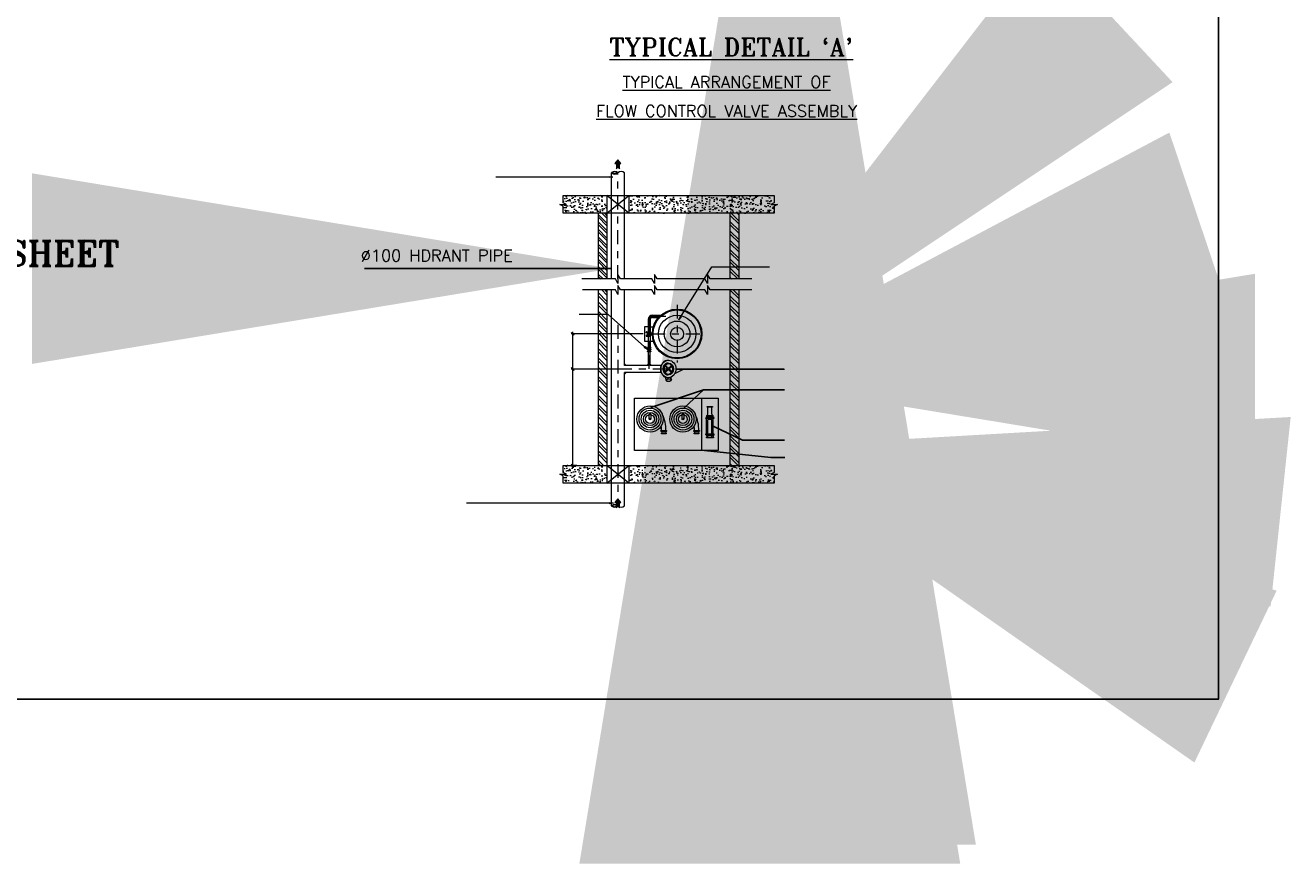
# Model space of a CAD drawing. Header units: inches. Extents: x 127277 to 158499, y 12149 to 20675.
# Tile 2 of 29: x 129120 to 129666, y 14355 to 14717. Entities that reach past the tile are written whole.
import ezdxf

# ---------------------------------------------------------------- set-up
doc = ezdxf.new("R2010")
doc.units = ezdxf.units.IN
doc.header["$MEASUREMENT"] = 0
doc.linetypes.add('IMPORT-Center', pattern=[15, 6, -3, 3, -3])
doc.linetypes.add('IMPORT-HIDDEN', pattern=[4.7625, 3.175, -1.5875])
for name, color, linetype in [('-FT', 7, 'Continuous'), ('FF HYDRANT PIPE', 30, 'Continuous'), ('FP-Spr Main', 30, 'Continuous'), ('FPS_det_arch', 8, 'Continuous'), ('FPS_Objects', 30, 'Continuous'), ('FPS_Piping', 1, 'Continuous'), ('LEDAR', 7, 'Continuous')]:
    doc.layers.add(name, color=color, linetype=linetype)
doc.layers.add('FPS_Misc', color=127, linetype='Continuous', lineweight=9)
doc.layers.add('PL-SEWER SUMP', color=4, linetype='Continuous', lineweight=53)
doc.styles.add('H P', font='romantic.ttf')
doc.styles.add('ROMANT', font='romant__.ttf')
doc.styles.add('romant_3', font='romant__.ttf', dxfattribs={"height": 150})
doc.dimstyles.new('HP-50', dxfattribs={"dimscale": 50, "dimtxt": 2, "dimasz": 3, "dimexe": 1, "dimexo": 1, "dimgap": 1, "dimtad": 1, "dimdec": 0, "dimzin": 11, "dimdsep": 46, "dimtxsty": 'H P', "dimcen": 0, "dimdle": 100, "dimclrd": 256, "dimclre": 256, "dimclrt": 256, "dimadec": 0, "dimazin": 0, "dimtfac": 1, "dimtdec": 0, "dimtmove": 0, "dimatfit": 3, "dimfxl": 1, "dimtzin": 11, "dimarcsym": 0})
pattern_1 = [(135, (125285.696, 14426.9137), (2.0073625, 2.0073625), []), (135, (125284.3577, 14426.9137), (2.0073625, 2.0073625), [])]
pattern_2 = [(130, (126083.1477, 14444.403), (-4.3438615, -0.3800368), [0.4542143, -4.996357]), (185, (126083.1477, 14444.403), (0.840301, 4.555414), [0.3633714, -3.997086]), (79.549, (126082.7857, 14444.3714), (-3.503599, 4.1753517), [0.386015, -4.2462475]), (133.816, (126083.1477, 14445.6143), (-6.4634134, -1.002428), [0.681321, -7.494536]), (83.364, (126082.609, 14445.531), (-5.660446, 5.899487), [0.579039, -6.36938]), (188.816, (126083.148, 14445.614), (-5.660509, 5.89943), [0.545057, -5.995629]), (159, (126082.542, 14445.3115), (-3.6149814, -2.4383335), [0.4542143, -4.996357]), (214, (126082.542, 14445.3115), (-1.473565, 4.391641), [0.3633714, -3.997086]), (108.549, (126082.241, 14445.1083), (-5.0885673, 1.9532664), [0.386015, -4.2462475]), (142.5, (126083.1477, 14444.4031), (-0.0736424, 2.0160686), [0, -3.9486362, 0, -4.0576477, -4.0122262]), (142.5, (126083.1477, 14444.4031), (-0.0736424, 2.0160686), [-8.006284, 0, -4.0122262]), (172.5, (126083.1477, 14444.403), (-1.5931992, 2.3886325), [0, -2.3134648, 0, -3.8577934, -1.5291881]), (172.5, (126083.1477, 14444.403), (-1.5931992, 2.3886325), [-6.171258, 0, -1.529188]), (212.5, (126084.4982, 14444.403), (-3.2329247, -0.136593), [0, -1.5140476, 0, -4.7238286, -6.2681572]), (212.5, (126084.4982, 14444.403), (-3.2329247, -0.136593), [-6.2378763, 0, -6.2681572]), (222.5, (126085.1038, 14444.403), (-3.5318816, 0.6062594), [0, -1.968262, 0, -3.1371067, -4.4513]), (222.5, (126085.1038, 14444.403), (-3.5318816, 0.6062594), [-5.1053686, 0, -4.4513])]
pattern_3 = [(130, (126083.1477, 14328.0107), (-4.3438615, -0.3800368), [0.4542143, -4.996357]), (185, (126083.1477, 14328.0107), (0.840301, 4.555414), [0.3633714, -3.997086]), (79.549, (126082.7857, 14327.979), (-3.503599, 4.1753517), [0.386015, -4.2462475]), (133.816, (126083.1477, 14329.222), (-6.4634134, -1.002428), [0.681321, -7.494536]), (83.364, (126082.609, 14329.1384), (-5.660446, 5.899487), [0.579039, -6.36938]), (188.816, (126083.148, 14329.222), (-5.660509, 5.89943), [0.545057, -5.995629]), (159, (126082.542, 14328.919), (-3.6149814, -2.4383335), [0.4542143, -4.996357]), (214, (126082.542, 14328.919), (-1.473565, 4.391641), [0.3633714, -3.997086]), (108.549, (126082.241, 14328.716), (-5.0885673, 1.9532664), [0.386015, -4.2462475]), (142.5, (126083.1477, 14328.0107), (-0.0736424, 2.0160686), [0, -3.9486362, 0, -4.0576477, -4.0122262]), (142.5, (126083.1477, 14328.0107), (-0.0736424, 2.0160686), [-8.006284, 0, -4.0122262]), (172.5, (126083.1477, 14328.0107), (-1.5931992, 2.3886325), [0, -2.3134648, 0, -3.8577934, -1.5291881]), (172.5, (126083.1477, 14328.0107), (-1.5931992, 2.3886325), [-6.171258, 0, -1.529188]), (212.5, (126084.4982, 14328.0107), (-3.2329247, -0.136593), [0, -1.5140476, 0, -4.7238286, -6.2681572]), (212.5, (126084.4982, 14328.0107), (-3.2329247, -0.136593), [-6.2378763, 0, -6.2681572]), (222.5, (126085.1038, 14328.0107), (-3.5318816, 0.6062594), [0, -1.968262, 0, -3.1371067, -4.4513]), (222.5, (126085.1038, 14328.0107), (-3.5318816, 0.6062594), [-5.1053686, 0, -4.4513])]

# ---------------------------------------------------------------- blocks, each defined once
blk = doc.blocks.new('TYPICAL INTERNAL FIRE HYDRANT CABINET DETAIL_dwg_25 globe valve-5042655-TYPICAL INTERNAL FIRE HYDRANT CABINET DETAIL')
at = {"layer": 'FPS_Objects', "lineweight": 5}
for p, q in [((297989, -10067), (297989, -10064)), ((297989, -10167), (297989, -10164)), ((297997, -10073), (297997, -10080)), ((297997, -10159), (297997, -10152)), ((298022, -10113), (298000, -10095)), ((298022, -10118), (298000, -10137)), ((298023, -10112), (298004, -10091)), ((298023, -10120), (298004, -10141)), ((298028, -10112), (298047, -10091)), ((298028, -10120), (298047, -10141)), ((298030, -10113), (298051, -10095)), ((298030, -10118), (298051, -10137)), ((298054, -10073), (298054, -10080)), ((298054, -10159), (298054, -10152)), ((298062, -10067), (298062, -10064)), ((298062, -10167), (298062, -10164))]:
    blk.add_line(p, q, dxfattribs=at)
at = {"layer": 'FPS_Objects', "lineweight": 5, "flags": 128}
for points in [[(298065, -10059), (297986, -10059), (297986, -10064), (298065, -10064)], [(298065, -10067), (298065, -10073), (297986, -10073), (297986, -10067)], [(298065, -10159), (297986, -10159), (297986, -10164), (298065, -10164)], [(298065, -10167), (298065, -10173), (297986, -10173), (297986, -10167)]]:
    blk.add_lwpolyline(points, close=True, dxfattribs=at)
at = {"layer": 'FPS_Objects', "lineweight": 5}
for radius in [39.6, 39.6, 33]:
    blk.add_circle((298026, -10116), radius, dxfattribs=at)
for centre, radius, start, end in [((298030, -10111), 43.7, 139.4071, 184.9966), ((298030, -10120), 43.7, 175.0034, 220.5929), ((297993, -10080), 4.5, 319.4071, 0), ((297993, -10152), 4.5, 0, 40.5929), ((298026, -10116), 4.68, 147.5738, 212.4262), ((298026, -10116), 4.68, 57.5738, 122.4262), ((298026, -10116), 4.68, 237.5738, 302.4262), ((298026, -10116), 4.68, 327.5738, 32.4262), ((298058, -10080), 4.5, 180, 220.5929), ((298058, -10152), 4.5, 139.4071, 180), ((298022, -10111), 43.7, 355.0034, 40.5929), ((298022, -10120), 43.7, 319.4071, 4.9966)]:
    blk.add_arc(centre, radius, start, end, dxfattribs=at)
blk = doc.blocks.new('TYPICAL INTERNAL FIRE HYDRANT CABINET DETAIL_dwg_ARROW-5042656-TYPICAL INTERNAL FIRE HYDRANT CABINET DETAIL')
at = {"layer": 'FPS_Misc', "lineweight": 5}
blk.add_hatch(color=7, dxfattribs=at).paths.add_polyline_path([(297189, -14471), (297225, -14422), (297261, -14471), (297261, -14331), (297303, -14331), (297225, -14240), (297147, -14331), (297189, -14331)], flags=0)
at = {"layer": 'FPS_Misc', "color": 7, "lineweight": 5, "flags": 128}
blk.add_lwpolyline([(297225, -14422), (297261, -14471), (297261, -14331), (297303, -14331), (297225, -14240), (297147, -14331), (297189, -14331), (297189, -14471)], close=True, dxfattribs=at)
blk = doc.blocks.new('TYPICAL INTERNAL FIRE HYDRANT CABINET DETAIL_dwg_ARROW-V12-TYPICAL INTERNAL FIRE HYDRANT CABINET DETAIL')
at = {"layer": 'FPS_Misc', "lineweight": 5}
blk.add_hatch(color=7, dxfattribs=at).paths.add_polyline_path([(297189, -5483), (297225, -5434), (297261, -5483), (297261, -5343), (297303, -5343), (297225, -5252), (297147, -5343), (297189, -5343)], flags=0)
at = {"layer": 'FPS_Misc', "color": 7, "lineweight": 5, "flags": 128}
blk.add_lwpolyline([(297225, -5434), (297261, -5483), (297261, -5343), (297303, -5343), (297225, -5252), (297147, -5343), (297189, -5343), (297189, -5483)], close=True, dxfattribs=at)
blk = doc.blocks.new('TYPICAL INTERNAL FIRE HYDRANT CABINET DETAIL_dwg__Oblique-5042657-TYPICAL INTERNAL FIRE HYDRANT CABINET DETAIL')
at = {"color": 8, "lineweight": 5}
blk.add_line((296098, -10650), (296023, -10575), dxfattribs=at)
blk = doc.blocks.new('TYPICAL INTERNAL FIRE HYDRANT CABINET DETAIL_dwg__Oblique-5042658-TYPICAL INTERNAL FIRE HYDRANT CABINET DETAIL')
at = {"color": 8, "lineweight": 5}
blk.add_line((296023, -13050), (296098, -13125), dxfattribs=at)
blk = doc.blocks.new('TYPICAL INTERNAL FIRE HYDRANT CABINET DETAIL_dwg__Oblique-5042659-TYPICAL INTERNAL FIRE HYDRANT CABINET DETAIL')
at = {"color": 8, "lineweight": 5}
blk.add_line((296023, -10575), (296098, -10650), dxfattribs=at)
blk = doc.blocks.new('TYPICAL INTERNAL FIRE HYDRANT CABINET DETAIL_dwg__Oblique-5042660-TYPICAL INTERNAL FIRE HYDRANT CABINET DETAIL')
at = {"color": 8, "lineweight": 5}
blk.add_line((296098, -9749), (296023, -9674), dxfattribs=at)
blk = doc.blocks.new('TYPICAL INTERNAL FIRE HYDRANT CABINET DETAIL_dwg_DHH-1711874-TYPICAL INTERNAL FIRE HYDRANT CABINET DETAIL')
at = {"layer": 'FPS_Objects', "lineweight": 5}
for p, q in [((298392, -11378), (298396, -11374)), ((298371, -11442), (298379, -11434)), ((298374, -11500), (298377, -11497)), ((298377, -11506), (298380, -11503)), ((298380, -11511), (298383, -11508)), ((298381, -11423), (298392, -11412)), ((298384, -11516), (298386, -11513)), ((298388, -11520), (298391, -11518)), ((298418, -11464), (298389, -11433)), ((298419, -11474), (298389, -11502)), ((298425, -11479), (298393, -11508)), ((298393, -11524), (298395, -11522)), ((298423, -11458), (298394, -11426)), ((298398, -11528), (298400, -11526)), ((298404, -11531), (298404, -11530)), ((298418, -11464), (298425, -11457)), ((298419, -11473), (298421, -11470)), ((298422, -11477), (298424, -11476)), ((298429, -11479), (298429, -11479)), ((298433, -11457), (298465, -11428)), ((298435, -11478), (298464, -11510)), ((298439, -11462), (298469, -11434)), ((298440, -11472), (298469, -11503)), ((298375, -11550), (298378, -11548)), ((298380, -11554), (298382, -11552)), ((298386, -11557), (298388, -11556)), ((298391, -11560), (298393, -11559)), ((298397, -11563), (298399, -11562)), ((298403, -11599), (298398, -11563)), ((298404, -11565), (298405, -11564))]:
    blk.add_line(p, q, dxfattribs=at)
at = {"layer": 'FPS_Objects', "lineweight": 5, "flags": 128}
blk.add_lwpolyline([(298456, -11563), (298462, -11591)], close=True, dxfattribs=at)
at = {"layer": 'FPS_Objects', "lineweight": 5}
blk.add_circle((298429, -11468), 11.4, dxfattribs=at)
blk.add_arc((298432, -11468), 11.4, 97.3242, 262.6758, dxfattribs=at)
for major_axis, ratio, start_param, end_param in [((0.5, 99.9), 0.858956, 6.259675, 7.858618), ((0.5, 99.9), 0.858956, 1.570796, 3.174376), ((-0.1, 66.9), 0.86303, 6.239943, 9.4652)]:
    blk.add_ellipse((298424, -11468), major_axis=major_axis, ratio=ratio, start_param=start_param, end_param=end_param, dxfattribs=at)
for centre, major_axis, ratio in [((298429, -11468), (0.5, 99.9), 0.858956), ((298429, -11468), (-0.1, 66.9), 0.86303), ((298433, -11595), (29.6, 3.8), 0.491614)]:
    blk.add_ellipse(centre, major_axis=major_axis, ratio=ratio, dxfattribs=at)
for points, knots in [([(298429, -11409), (298424, -11409), (298420, -11410), (298409, -11414), (298403, -11417), (298392, -11428), (298388, -11434), (298382, -11449), (298380, -11457), (298379, -11474), (298380, -11482), (298385, -11497), (298389, -11504), (298399, -11516), (298405, -11520), (298417, -11526), (298423, -11527), (298429, -11527)], [0, 0, 0, 0, 0.278802, 0.278802, 0.693907, 0.693907, 1.109013, 1.109013, 1.524118, 1.524118, 1.939224, 1.939224, 2.354329, 2.354329, 2.769435, 2.769435, 3.141593, 3.141593, 3.141593, 3.141593]), ([(298429, -11527), (298430, -11527), (298430, -11527), (298438, -11526), (298444, -11524), (298457, -11517), (298462, -11512), (298471, -11500), (298475, -11493), (298479, -11477), (298479, -11468), (298477, -11452), (298475, -11444), (298467, -11430), (298462, -11424), (298451, -11415), (298445, -11412), (298435, -11410), (298432, -11409), (298429, -11409)], [3.141593, 3.141593, 3.141593, 3.141593, 3.18454, 3.18454, 3.599645, 3.599645, 4.014751, 4.014751, 4.429856, 4.429856, 4.844962, 4.844962, 5.260067, 5.260067, 5.675173, 5.675173, 6.090278, 6.090278, 6.283185, 6.283185, 6.283185, 6.283185]), ([(298460, -11592), (298460, -11591), (298460, -11591), (298459, -11590), (298459, -11589), (298458, -11588), (298458, -11587), (298456, -11586), (298455, -11586), (298453, -11585), (298451, -11584), (298447, -11583), (298445, -11583), (298440, -11582), (298437, -11582), (298432, -11583), (298430, -11583), (298425, -11584), (298423, -11585), (298418, -11586), (298416, -11587), (298413, -11589), (298411, -11590), (298409, -11592), (298408, -11593), (298406, -11595), (298406, -11596), (298405, -11597), (298405, -11598), (298405, -11598), (298405, -11599), (298405, -11599)], [3.141593, 3.141593, 3.141593, 3.141593, 3.28365, 3.28365, 3.453769, 3.453769, 3.623887, 3.623887, 3.794005, 3.794005, 4.056254, 4.056254, 4.318503, 4.318503, 4.580752, 4.580752, 4.843, 4.843, 5.105249, 5.105249, 5.367498, 5.367498, 5.629747, 5.629747, 5.84648, 5.84648, 6.063212, 6.063212, 6.233469, 6.233469, 6.283185, 6.283185, 6.283185, 6.283185]), ([(298405, -11599), (298406, -11599), (298406, -11600), (298406, -11601), (298407, -11602), (298408, -11603), (298408, -11603), (298410, -11604), (298411, -11605), (298413, -11606), (298415, -11607), (298419, -11607), (298422, -11608), (298426, -11608), (298429, -11608), (298434, -11608), (298436, -11607), (298441, -11606), (298444, -11606), (298448, -11604), (298450, -11603), (298454, -11601), (298455, -11600), (298457, -11598), (298458, -11597), (298459, -11595), (298460, -11595), (298460, -11593), (298460, -11593), (298460, -11592), (298460, -11592), (298460, -11592)], [0, 0, 0, 0, 0.166904, 0.166904, 0.333809, 0.333809, 0.500713, 0.500713, 0.667618, 0.667618, 0.932363, 0.932363, 1.197108, 1.197108, 1.461853, 1.461853, 1.726598, 1.726598, 1.991343, 1.991343, 2.256088, 2.256088, 2.520833, 2.520833, 2.732124, 2.732124, 2.943414, 2.943414, 3.113532, 3.113532, 3.141593, 3.141593, 3.141593, 3.141593])]:
    blk.add_open_spline(points, degree=3, knots=knots, dxfattribs=at)
blk = doc.blocks.new('FHC DOOE')
at = {"lineweight": 18, "insert": (1702.3, -616.1), "char_height": 100, "width": 1800.886, "attachment_point": 2, "line_spacing_factor": 1.120755, "style": 'romant_3'}
blk.add_mtext('14 GAUGE MS SHEET', dxfattribs=at)

msp = doc.modelspace()

# ---------------------------------------------------------------- hatches: boundary and pattern name
at = {"lineweight": 5}
for points in [[(129372.5, 14651.16), (129372.5, 14651.58), (129373.76, 14651.37)], [(129402.31, 14589.82), (129402.96, 14591.39), (129403.43, 14591.1)], [(129388.77, 14576.96), (129387.32, 14577.87), (129387.7, 14578.29)], [(129372.42, 14510.5), (129372.42, 14511.06), (129374.1, 14510.78)]]:
    msp.add_hatch(color=256, dxfattribs=at).paths.add_polyline_path(points, flags=0)
at = {"layer": 'FF HYDRANT PIPE', "lineweight": 5}
for points in [[(129378.8, 14570.13), (129379.56, 14570.13), (129378.8, 14570.88)], [(129378.8, 14566.34), (129379.56, 14567.1), (129378.8, 14567.1)], [(129388.43, 14570.13), (129388.96, 14570.13), (129388.96, 14570.66)], [(129389.91, 14570.13), (129390.44, 14570.13), (129389.91, 14570.66)]]:
    msp.add_hatch(color=256, dxfattribs=at).paths.add_polyline_path(points, flags=0)
at = {"layer": 'FPS_det_arch', "lineweight": 5}
h = msp.add_hatch(dxfattribs=at)
h.set_pattern_fill('FP_7', color=256, scale=0.016823, style=0, pattern_type=2)
h.set_pattern_definition(pattern_2)
h.paths.add_polyline_path([(129371.23, 14635.8), (129371.23, 14643.37), (129352.3, 14643.37), (129352.3, 14640.3), (129353.69, 14639.58), (129350.92, 14639.58), (129352.3, 14638.86), (129352.3, 14635.8)], flags=0)
h = msp.add_hatch(dxfattribs=at)
h.set_pattern_fill('FP_7', color=256, scale=0.016823, style=0, pattern_type=2)
h.set_pattern_definition(pattern_2)
h.paths.add_polyline_path([(129424.46, 14635.8), (129426.11, 14635.8), (129426.11, 14643.37), (129380.69, 14643.37), (129380.69, 14635.8)], flags=0)
h = msp.add_hatch(dxfattribs=at)
h.set_pattern_fill('FP_8', color=256, scale=0.016823, style=0, pattern_type=2)
h.set_pattern_definition([(130, (126068.2403, 14444.403), (-4.3438615, -0.3800368), [0.4542143, -4.996357]), (185, (126068.2403, 14444.403), (0.840301, 4.555414), [0.3633714, -3.997086]), (79.549, (126067.8783, 14444.3714), (-3.503599, 4.1753517), [0.386015, -4.2462475]), (133.816, (126068.2403, 14445.6143), (-6.4634134, -1.002428), [0.681321, -7.494536]), (83.364, (126067.702, 14445.531), (-5.660446, 5.899487), [0.579039, -6.36938]), (188.816, (126068.2403, 14445.614), (-5.660509, 5.89943), [0.545057, -5.995629]), (159, (126067.6347, 14445.3115), (-3.6149814, -2.4383335), [0.4542143, -4.996357]), (214, (126067.6347, 14445.3115), (-1.473565, 4.391641), [0.3633714, -3.997086]), (108.549, (126067.3335, 14445.1083), (-5.0885673, 1.9532664), [0.386015, -4.2462475]), (142.5, (126068.2403, 14444.4031), (-0.0736424, 2.0160686), [0, -3.9486362, 0, -4.0576477, -4.0122262]), (142.5, (126068.2403, 14444.4031), (-0.0736424, 2.0160686), [-8.006284, 0, -4.0122262]), (172.5, (126068.2403, 14444.403), (-1.5931992, 2.3886325), [0, -2.3134648, 0, -3.8577934, -1.5291881]), (172.5, (126068.2403, 14444.403), (-1.5931992, 2.3886325), [-6.1712582, 0, -1.529188]), (212.5, (126069.5909, 14444.403), (-3.2329247, -0.136593), [0, -1.5140476, 0, -4.7238286, -6.2681572]), (212.5, (126069.5909, 14444.403), (-3.2329247, -0.136593), [-6.2378763, 0, -6.2681572]), (222.5, (126070.1965, 14444.403), (-3.5318816, 0.6062594), [0, -1.968262, 0, -3.1371067, -4.4513]), (222.5, (126070.1965, 14444.403), (-3.5318816, 0.6062594), [-5.1053686, 0, -4.4513])])
h.paths.add_polyline_path([(129424.46, 14635.8), (129443.38, 14635.8), (129443.38, 14638.86), (129444.77, 14639.58), (129442, 14639.58), (129443.38, 14640.3), (129443.38, 14643.37), (129424.46, 14643.37)], flags=0)
h = msp.add_hatch(dxfattribs=at)
h.set_pattern_fill('FP_5', color=256, scale=0.016823, style=0, pattern_type=2)
h.set_pattern_definition([(135, (126083.1477, 14444.403), (1.60589, 1.60589), []), (135, (126082.077, 14444.403), (1.60589, 1.60589), [])])
h.paths.add_polyline_path([(129371.23, 14607.41), (129371.23, 14635.8), (129367.45, 14635.8), (129367.45, 14607.41)], flags=0)
h = msp.add_hatch(dxfattribs=at)
h.set_pattern_fill('FP_4', color=256, scale=0.016823, style=0, pattern_type=2)
h.set_pattern_definition(pattern_1)
h.paths.add_polyline_path([(129426.11, 14607.41), (129428.24, 14607.41), (129428.24, 14635.8), (129424.46, 14635.8), (129424.46, 14607.41)], flags=0)
h = msp.add_hatch(dxfattribs=at)
h.set_pattern_fill('FP_6', color=256, scale=0.016823, style=0, pattern_type=2)
h.set_pattern_definition([(135, (125302.496, 14426.9137), (2.0073625, 2.0073625), []), (135, (125301.1576, 14426.9137), (2.0073625, 2.0073625), [])])
h.paths.add_polyline_path([(129371.23, 14526.98), (129371.23, 14602.68), (129367.45, 14602.68), (129367.45, 14526.98)], flags=0)
h = msp.add_hatch(dxfattribs=at)
h.set_pattern_fill('FP_4', color=256, scale=0.016823, style=0, pattern_type=2)
h.set_pattern_definition(pattern_1)
h.paths.add_polyline_path([(129426.11, 14526.98), (129428.24, 14526.98), (129428.24, 14602.68), (129424.46, 14602.68), (129424.46, 14526.98)], flags=0)
h = msp.add_hatch(dxfattribs=at)
h.set_pattern_fill('FP_9', color=256, scale=0.016823, style=0, pattern_type=2)
h.set_pattern_definition(pattern_3)
h.paths.add_polyline_path([(129371.23, 14519.41), (129371.23, 14526.98), (129352.3, 14526.98), (129352.3, 14523.91), (129353.69, 14523.19), (129350.92, 14523.19), (129352.3, 14522.47), (129352.3, 14519.41)], flags=0)
h = msp.add_hatch(dxfattribs=at)
h.set_pattern_fill('FP_9', color=256, scale=0.016823, style=0, pattern_type=2)
h.set_pattern_definition(pattern_3)
h.paths.add_polyline_path([(129424.46, 14519.41), (129426.11, 14519.41), (129426.11, 14526.98), (129380.69, 14526.98), (129380.69, 14519.41)], flags=0)
h = msp.add_hatch(dxfattribs=at)
h.set_pattern_fill('FP_10', color=256, scale=0.016823, style=0, pattern_type=2)
h.set_pattern_definition([(130, (126068.2403, 14328.0107), (-4.3438615, -0.3800368), [0.4542143, -4.996357]), (185, (126068.2403, 14328.0107), (0.840301, 4.555414), [0.3633714, -3.997086]), (79.549, (126067.8783, 14327.979), (-3.503599, 4.1753517), [0.386015, -4.2462475]), (133.816, (126068.2403, 14329.222), (-6.4634134, -1.002428), [0.681321, -7.494536]), (83.364, (126067.702, 14329.1384), (-5.660446, 5.899487), [0.579039, -6.36938]), (188.816, (126068.2403, 14329.222), (-5.660509, 5.89943), [0.545057, -5.995629]), (159, (126067.6347, 14328.919), (-3.6149814, -2.4383335), [0.4542143, -4.996357]), (214, (126067.6347, 14328.919), (-1.473565, 4.391641), [0.3633714, -3.997086]), (108.549, (126067.3335, 14328.716), (-5.0885673, 1.9532664), [0.386015, -4.2462475]), (142.5, (126068.2403, 14328.0107), (-0.0736424, 2.0160686), [0, -3.9486362, 0, -4.0576477, -4.0122262]), (142.5, (126068.2403, 14328.0107), (-0.0736424, 2.0160686), [-8.006284, 0, -4.0122262]), (172.5, (126068.2403, 14328.0107), (-1.5931992, 2.3886325), [0, -2.3134648, 0, -3.8577934, -1.5291881]), (172.5, (126068.2403, 14328.0107), (-1.5931992, 2.3886325), [-6.1712582, 0, -1.529188]), (212.5, (126069.5909, 14328.0107), (-3.2329247, -0.136593), [0, -1.5140476, 0, -4.7238286, -6.2681572]), (212.5, (126069.5909, 14328.0107), (-3.2329247, -0.136593), [-6.2378763, 0, -6.2681572]), (222.5, (126070.1965, 14328.0107), (-3.5318816, 0.6062594), [0, -1.968262, 0, -3.1371067, -4.4513]), (222.5, (126070.1965, 14328.0107), (-3.5318816, 0.6062594), [-5.1053686, 0, -4.4513])])
h.paths.add_polyline_path([(129424.46, 14519.41), (129443.38, 14519.41), (129443.38, 14522.47), (129444.77, 14523.19), (129442, 14523.19), (129443.38, 14523.91), (129443.38, 14526.98), (129424.46, 14526.98)], flags=0)

# ---------------------------------------------------------------- linework, layer by layer
at = {"lineweight": 5}
for p, q in [((129373.76, 14651.37, 0.45), (129323.29, 14651.37, 0.45)), ((129372.5, 14651.16, 0.45), (129372.5, 14651.58, 0.45)), ((129372.5, 14651.58, 0.45), (129373.76, 14651.37, 0.45)), ((129373.76, 14651.37, 0.45), (129372.5, 14651.16, 0.45)), ((129402.31, 14589.82, 0.45), (129402.96, 14591.39, 0.45)), ((129403.43, 14591.1, 0.45), (129402.31, 14589.82, 0.45)), ((129402.96, 14591.39, 0.45), (129403.43, 14591.1, 0.45)), ((129387.32, 14577.87, 0.45), (129387.7, 14578.29, 0.45)), ((129388.77, 14576.96, 0.45), (129387.32, 14577.87, 0.45)), ((129387.7, 14578.29, 0.45), (129388.77, 14576.96, 0.45)), ((129400.52, 14566.66, 0.45), (129403.94, 14568.41, 0.45)), ((129374.1, 14510.78, 0.45), (129310.59, 14510.78, 0.45)), ((129372.42, 14510.5, 0.45), (129372.42, 14511.06, 0.45)), ((129372.42, 14511.06, 0.45), (129374.1, 14510.78, 0.45)), ((129374.1, 14510.78, 0.45), (129372.42, 14510.5, 0.45))]:
    msp.add_line(p, q, dxfattribs=at)
at = {"color": 8, "lineweight": 5}
for p, q in [((129386.8, 14583.77, 0.45), (129355.7, 14583.77, 0.45)), ((129356.38, 14584.61, 0.45), (129356.38, 14526.13, 0.45)), ((129414.74, 14549.12, 1.04), (129414.74, 14552.09, 1.04)), ((129416.53, 14549.12, 1.04), (129416.53, 14552.09, 1.04)), ((129414.22, 14540.58, 1.04), (129414.22, 14547.25, 1.04)), ((129414.81, 14538.86, 1.04), (129414.81, 14546.62, 1.04)), ((129415.11, 14546.92, 1.04), (129416.16, 14546.92, 1.04)), ((129416.46, 14538.86, 1.04), (129416.46, 14546.62, 1.04)), ((129417.05, 14540.58, 1.04), (129417.05, 14547.25, 1.04)), ((129394.72, 14541.43, 0.45), (129394.91, 14540.93, 0.45)), ((129396.73, 14541.43, 0.45), (129396.55, 14540.93, 0.45)), ((129408.92, 14541.43, 0.45), (129409.1, 14540.93, 0.45)), ((129410.93, 14541.43, 0.45), (129410.75, 14540.93, 0.45)), ((129414.13, 14539.88, 1.04), (129414.35, 14539.25, 1.04)), ((129417.14, 14539.88, 1.04), (129416.91, 14539.25, 1.04)), ((129358.15, 14526.98, 0.45), (129355.7, 14526.98, 0.45))]:
    msp.add_line(p, q, dxfattribs=at)
at = {"color": 30, "lineweight": 5}
for centre, radius in [((129389.81, 14547, 0.45), 5.68), ((129389.81, 14547, 0.45), 4.73), ((129389.81, 14547, 0.45), 3.79), ((129389.81, 14547, 0.45), 2.84), ((129404.01, 14547, 0.45), 5.68), ((129404.01, 14547, 0.45), 4.73), ((129404.01, 14547, 0.45), 3.79), ((129404.01, 14547, 0.45), 2.84), ((129389.81, 14547, 0.45), 1.89), ((129389.81, 14547, 0.45), 0.379), ((129404.01, 14547, 0.45), 1.89), ((129404.01, 14547, 0.45), 0.379)]:
    msp.add_circle(centre, radius, dxfattribs=at)
for centre, radius, end in [((129380.48, 14542.09, 0.45), 16.2, 25.9091), ((129394.68, 14542.09, 0.45), 16.2, 25.9091), ((129380.48, 14542.09, 0.45), 14.31, 7.8311), ((129394.68, 14542.09, 0.45), 14.31, 7.8311)]:
    msp.add_arc(centre, radius, 359.6168, end, dxfattribs=at)
at = {"color": 8, "lineweight": 5}
for centre, radius, start, end in [((129413.97, 14549.14, 1.04), 0.765, 296.7326, 1.8888), ((129415.11, 14546.62, 1.04), 0.303, 90, 180), ((129416.16, 14546.62, 1.04), 0.303, 0, 90), ((129417.3, 14549.14, 1.04), 0.765, 178.1112, 243.2674)]:
    msp.add_arc(centre, radius, start, end, dxfattribs=at)
at = {"layer": 'FF HYDRANT PIPE', "lineweight": 5}
for p, q in [((129373.12, 14607.41, 0.45), (129373.12, 14653.21, 0.45)), ((129378.8, 14607.41, 0.45), (129378.8, 14653.21, 0.45)), ((129373.12, 14509.56, 0.45), (129373.12, 14602.68, 0.45)), ((129388.96, 14589.87, 0.45), (129388.96, 14577.92, 0.45)), ((129389.91, 14589.87, 0.45), (129389.91, 14577.92, 0.45)), ((129390.87, 14591.78, 0.45), (129394.5, 14591.78, 0.45)), ((129390.87, 14590.83, 0.45), (129393.54, 14590.83, 0.45)), ((129379.56, 14570.13, 0.45), (129378.8, 14570.88, 0.45)), ((129394.56, 14567.1, 0.45), (129378.8, 14567.1, 0.45)), ((129379.56, 14567.1, 0.45), (129378.8, 14566.34, 0.45)), ((129388.43, 14570.13, 0.45), (129388.96, 14570.66, 0.45)), ((129390.44, 14570.13, 0.45), (129389.91, 14570.66, 0.45))]:
    msp.add_line(p, q, dxfattribs=at)
at = {"layer": 'FF HYDRANT PIPE', "lineweight": 5, "elevation": 0.45, "flags": 128}
for points in [[(129378.8, 14570.13), (129378.8, 14602.68)], [(129388.96, 14576.01), (129388.96, 14570.13), (129378.8, 14570.13)], [(129394.58, 14570.13), (129389.91, 14570.13), (129389.91, 14576.01)], [(129378.8, 14509.56), (129378.8, 14567.1)]]:
    msp.add_lwpolyline(points, dxfattribs=at)
at = {"layer": 'FF HYDRANT PIPE', "lineweight": 5}
for centre, radius, start, end in [((129374.49, 14651.57, 0.45), 2.21, 48.0597, 125.6889), ((129377.38, 14651.72, 0.45), 2.06, 46.3972, 133.6028), ((129373.31, 14653.21, 0.45), 0.189, 127.111, 232.889), ((129374.49, 14654.85, 0.45), 2.21, 234.3111, 311.9403), ((129374.49, 14507.92, 0.45), 2.21, 48.0597, 125.6889), ((129374.49, 14511.21, 0.45), 2.21, 234.3111, 311.9403), ((129377.38, 14511.05, 0.45), 2.06, 226.3972, 313.6028)]:
    msp.add_arc(centre, radius, start, end, dxfattribs=at)
at = {"layer": 'FP-Spr Main', "color": 8, "linetype": 'IMPORT-Center', "lineweight": 5}
for p, q in [((129375.96, 14607.41, 0.45), (129375.96, 14653.21, 0.45)), ((129401.51, 14596.3, 0.45), (129401.51, 14571.34, 0.45)), ((129389.43, 14568.61, 0.45), (129389.43, 14589.87, 0.45)), ((129375.96, 14587.6, 0.45), (129375.96, 14509.56, 0.45)), ((129390.29, 14583.75, 0.45), (129413.1, 14583.75, 0.45)), ((129375.96, 14568.61, 0.45), (129397.84, 14568.61, 0.45))]:
    msp.add_line(p, q, dxfattribs=at)
at = {"layer": 'FP-Spr Main', "lineweight": 5}
msp.add_arc((129373.31, 14509.56, 0.45), 0.189, 127.111, 232.889, dxfattribs=at)
at = {"layer": 'FPS_det_arch', "color": 7, "lineweight": 5}
for p, q in [((129367.45, 14635.8, 0.45), (129367.45, 14607.41, 0.45)), ((129371.23, 14635.8, 0.45), (129371.23, 14607.41, 0.45)), ((129424.46, 14607.41, 0.45), (129424.46, 14635.8, 0.45)), ((129428.24, 14607.41, 0.45), (129428.24, 14635.8, 0.45)), ((129367.45, 14602.68, 0.45), (129367.45, 14526.98, 0.45)), ((129371.23, 14602.68, 0.45), (129371.23, 14526.98, 0.45)), ((129424.46, 14526.98, 0.45), (129424.46, 14602.68, 0.45)), ((129428.24, 14526.98, 0.45), (129428.24, 14602.68, 0.45))]:
    msp.add_line(p, q, dxfattribs=at)
at = {"layer": 'FPS_det_arch', "color": 7, "lineweight": 5, "elevation": 0.45, "flags": 128}
for points in [[(129352.3, 14635.8), (129352.3, 14638.86), (129350.92, 14639.58), (129353.69, 14639.58), (129352.3, 14640.3), (129352.3, 14643.37), (129443.38, 14643.37), (129443.38, 14640.3), (129442, 14639.58), (129444.77, 14639.58), (129443.38, 14638.86), (129443.38, 14635.8)], [(129352.3, 14519.41), (129352.3, 14522.47), (129350.92, 14523.19), (129353.69, 14523.19), (129352.3, 14523.91), (129352.3, 14526.98), (129443.38, 14526.98), (129443.38, 14523.91), (129442, 14523.19), (129444.77, 14523.19), (129443.38, 14522.47), (129443.38, 14519.41)]]:
    msp.add_lwpolyline(points, close=True, dxfattribs=at)
at = {"layer": 'FPS_det_arch', "lineweight": 5, "elevation": 0.45, "flags": 128}
for points in [[(129371.23, 14635.8), (129380.69, 14643.37), (129380.69, 14635.8), (129371.23, 14643.37)], [(129371.23, 14519.41), (129380.69, 14526.98), (129380.69, 14519.41), (129371.23, 14526.98)]]:
    msp.add_lwpolyline(points, close=True, dxfattribs=at)
for points in [[(129433.74, 14607.41), (129415.72, 14607.41), (129414.62, 14609.32), (129414.62, 14605.5), (129413.51, 14607.41), (129392.85, 14607.41), (129391.74, 14609.32), (129391.74, 14605.5), (129390.64, 14607.41), (129377.06, 14607.41), (129375.96, 14609.32), (129375.96, 14605.5), (129374.86, 14607.41), (129360.42, 14607.41)], [(129433.74, 14602.68), (129415.72, 14602.68), (129414.62, 14604.59), (129414.62, 14600.77), (129413.51, 14602.68), (129392.85, 14602.68), (129391.74, 14604.59), (129391.74, 14600.77), (129390.64, 14602.68), (129377.06, 14602.68), (129375.96, 14604.59), (129375.96, 14600.77), (129374.86, 14602.68), (129360.6, 14602.68)]]:
    msp.add_lwpolyline(points, dxfattribs=at)
at = {"layer": 'FPS_Objects', "lineweight": 5}
for p, q in [((129388.96, 14589.87, 0.45), (129389.91, 14589.87, 0.45)), ((129390.87, 14590.83, 0.45), (129390.87, 14591.78, 0.45))]:
    msp.add_line(p, q, dxfattribs=at)
at = {"layer": 'FPS_Objects', "color": 9, "linetype": 'IMPORT-HIDDEN', "lineweight": 5}
for p, q in [((129388.18, 14584.39, 0.45), (129388.18, 14584.51, 0.45)), ((129388.18, 14582.99, 0.45), (129388.18, 14582.87, 0.45)), ((129388.25, 14584.59, 0.45), (129390.01, 14584.59, 0.45)), ((129390.01, 14584.32, 0.45), (129388.25, 14584.32, 0.45)), ((129390.01, 14583.07, 0.45), (129388.25, 14583.07, 0.45)), ((129388.25, 14582.8, 0.45), (129390.01, 14582.8, 0.45)), ((129388.73, 14583.45, 0.45), (129388.73, 14583.93, 0.45)), ((129388.8, 14584.01, 0.45), (129390.82, 14584.01, 0.45)), ((129388.8, 14583.38, 0.45), (129390.82, 14583.38, 0.45)), ((129388.88, 14584.32, 0.45), (129388.88, 14583.07, 0.45)), ((129389.38, 14584.32, 0.45), (129389.38, 14583.07, 0.45)), ((129390.08, 14584.51, 0.45), (129390.08, 14584.39, 0.45)), ((129390.08, 14582.87, 0.45), (129390.08, 14582.99, 0.45))]:
    msp.add_line(p, q, dxfattribs=at)
at = {"layer": 'FPS_Objects', "color": 9, "lineweight": 5}
msp.add_line((129389.91, 14586.75, 0.45), (129391.32, 14586.75, 0.45), dxfattribs=at)
at = {"layer": 'FPS_Objects', "color": 9, "lineweight": 5, "elevation": 0.45, "flags": 128}
msp.add_lwpolyline([(129388.96, 14586.75), (129387.47, 14586.75), (129387.47, 14580.64), (129391.27, 14580.64)], dxfattribs=at)
at = {"layer": 'FPS_Objects', "color": 9, "linetype": 'IMPORT-HIDDEN', "lineweight": 5, "elevation": 0.45, "flags": 128}
for points in [[(129389.38, 14584.59), (129389.38, 14584.81), (129388.88, 14584.81), (129388.88, 14584.59)], [(129389.38, 14582.8), (129389.38, 14582.58), (129388.88, 14582.58), (129388.88, 14582.8)]]:
    msp.add_lwpolyline(points, dxfattribs=at)
at = {"layer": 'FPS_Objects', "lineweight": 5}
for radius in [10.69, 10.35, 8.06, 5.55, 2.81]:
    msp.add_circle((129401.51, 14583.71, 0.45), radius, dxfattribs=at)
for radius in [1.91, 0.965]:
    msp.add_arc((129390.87, 14589.87, 0.45), radius, 90, 180, dxfattribs=at)
at = {"layer": 'FPS_Objects', "color": 9, "linetype": 'IMPORT-HIDDEN', "lineweight": 5}
for centre, start, end in [((129388.25, 14584.51, 0.45), 90, 180), ((129388.25, 14584.39, 0.45), 180, 270), ((129388.25, 14582.99, 0.45), 90, 180), ((129388.25, 14582.87, 0.45), 180, 270), ((129388.8, 14583.93, 0.45), 90, 180), ((129388.8, 14583.45, 0.45), 180, 270), ((129390.01, 14584.51, 0.45), 0, 90), ((129390.01, 14584.39, 0.45), 270, 0), ((129390.01, 14582.99, 0.45), 0, 90), ((129390.01, 14582.87, 0.45), 270, 0)]:
    msp.add_arc(centre, 0.0757, start, end, dxfattribs=at)
at = {"layer": 'FPS_Piping', "color": 8, "linetype": 'IMPORT-Center', "lineweight": 5}
msp.add_line((129390.87, 14591.31, 0.45), (129396.61, 14591.31, 0.45), dxfattribs=at)
for centre, radius, start, end in [((129374.54, 14651.72, 0.45), 1.87, 62.6009, 117.3991), ((129373.77, 14653.21, 0.45), 0.189, 117.3991, 242.6009), ((129374.54, 14654.7, 0.45), 1.87, 242.6009, 297.3991), ((129375.31, 14653.21, 0.45), 0.189, 297.3991, 62.6009), ((129390.87, 14589.87, 0.45), 1.44, 90, 180), ((129373.77, 14509.56, 0.45), 0.189, 117.3991, 242.6009), ((129374.54, 14508.07, 0.45), 1.87, 62.6009, 117.3991), ((129374.54, 14511.05, 0.45), 1.87, 242.6009, 297.3991), ((129375.31, 14509.56, 0.45), 0.189, 297.3991, 62.6009)]:
    msp.add_arc(centre, radius, start, end, dxfattribs=at)
at = {"layer": 'LEDAR', "lineweight": 5, "flags": 128}
for points, elevation in [([(129402.31, 14589.82), (129416.42, 14612.65), (129441.33, 14612.65)], 0.45), ([(129388.77, 14576.96), (129371.78, 14592.11), (129359.25, 14592.11)], 0.45), ([(129355.7, 14568.61), (129379.48, 14568.61)], 0.45), ([(129406.28, 14568.49), (129447.86, 14568.49)], 0.45), ([(129389.43, 14547), (129389.43, 14549.23), (129390.19, 14549.23), (129390.19, 14547)], 0.45), ([(129403.63, 14547), (129403.63, 14549.23), (129404.38, 14549.23), (129404.38, 14547)], 0.45), ([(129414.13, 14547.56), (129414.13, 14547.94), (129417.14, 14547.94), (129417.14, 14547.56)], 1.04), ([(129414.32, 14547.94), (129414.32, 14548.46), (129416.95, 14548.46), (129416.95, 14547.94)], 1.04), ([(129396.73, 14541.73), (129396.73, 14541.43), (129394.72, 14541.43), (129394.72, 14541.73)], 0.45), ([(129410.93, 14541.73), (129410.93, 14541.43), (129408.92, 14541.43), (129408.92, 14541.73)], 0.45), ([(129417.14, 14540.26), (129417.14, 14539.88), (129414.13, 14539.88), (129414.13, 14540.26)], 1.04)]:
    msp.add_lwpolyline(points, dxfattribs=dict(at, elevation=elevation))
for points, elevation in [([(129414.49, 14552.34), (129416.78, 14552.34), (129416.78, 14552.09), (129414.49, 14552.09)], 1.04), ([(129413.88, 14547.56), (129417.39, 14547.56), (129417.39, 14547.25), (129413.88, 14547.25)], 1.04), ([(129394.53, 14541.99), (129396.93, 14541.99), (129396.93, 14541.73), (129394.53, 14541.73)], 0.45), ([(129394.72, 14540.93), (129396.73, 14540.93), (129396.73, 14540.62), (129394.72, 14540.62)], 0.45), ([(129408.72, 14541.99), (129411.13, 14541.99), (129411.13, 14541.73), (129408.72, 14541.73)], 0.45), ([(129408.92, 14540.93), (129410.93, 14540.93), (129410.93, 14540.62), (129408.92, 14540.62)], 0.45), ([(129413.88, 14540.58), (129417.39, 14540.58), (129417.39, 14540.26), (129413.88, 14540.26)], 1.04), ([(129414.13, 14539.25), (129417.14, 14539.25), (129417.14, 14538.86), (129414.13, 14538.86)], 1.04)]:
    msp.add_lwpolyline(points, close=True, dxfattribs=dict(at, elevation=elevation))
at = {"layer": 'PL-SEWER SUMP', "color": 1, "lineweight": 5}
msp.add_line((129412.14, 14533.41, 1.04), (129412.14, 14555.94, 1.04), dxfattribs=at)
at = {"layer": 'PL-SEWER SUMP', "color": 1, "lineweight": 5, "elevation": 1.04}
msp.add_lwpolyline([(129383.11, 14555.94), (129419.17, 14555.94), (129419.17, 14533.41), (129383.11, 14533.41)], close=True, dxfattribs=at)

# ---------------------------------------------------------------- block references
at = {"lineweight": 5}
for name, p, xscale, yscale, zscale in [('TYPICAL INTERNAL FIRE HYDRANT CABINET DETAIL_dwg_ARROW-V12-TYPICAL INTERNAL FIRE HYDRANT CABINET DETAIL', (124375.82, 14747.14, 0.45), 0.01682275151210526, 0.01682275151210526, 0.01682275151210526), ('TYPICAL INTERNAL FIRE HYDRANT CABINET DETAIL_dwg__Oblique-5042660-TYPICAL INTERNAL FIRE HYDRANT CABINET DETAIL', (124375.82, 14747.14, 0.45), 0.01682275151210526, 0.01682275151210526, 0.01682275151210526), ('TYPICAL INTERNAL FIRE HYDRANT CABINET DETAIL_dwg_25 globe valve-5042655-TYPICAL INTERNAL FIRE HYDRANT CABINET DETAIL', (124375.82, 14747.14, 0.45), 0.01682275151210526, 0.01682275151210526, 0.01682275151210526), ('TYPICAL INTERNAL FIRE HYDRANT CABINET DETAIL_dwg_DHH-1711874-TYPICAL INTERNAL FIRE HYDRANT CABINET DETAIL', (118090.54, 15003.1, 0.45), 0.03788907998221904, 0.03788907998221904, 0.03788907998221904), ('TYPICAL INTERNAL FIRE HYDRANT CABINET DETAIL_dwg__Oblique-5042657-TYPICAL INTERNAL FIRE HYDRANT CABINET DETAIL', (124375.82, 14747.14, 0.45), 0.01682275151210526, 0.01682275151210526, 0.01682275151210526), ('TYPICAL INTERNAL FIRE HYDRANT CABINET DETAIL_dwg__Oblique-5042659-TYPICAL INTERNAL FIRE HYDRANT CABINET DETAIL', (124375.82, 14747.14, 0.45), 0.01682275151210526, 0.01682275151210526, 0.01682275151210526), ('TYPICAL INTERNAL FIRE HYDRANT CABINET DETAIL_dwg__Oblique-5042658-TYPICAL INTERNAL FIRE HYDRANT CABINET DETAIL', (124375.82, 14747.14, 0.45), 0.01682275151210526, 0.01682275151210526, 0.01682275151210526), ('TYPICAL INTERNAL FIRE HYDRANT CABINET DETAIL_dwg_ARROW-5042656-TYPICAL INTERNAL FIRE HYDRANT CABINET DETAIL', (124375.82, 14752.15, 0.45), 0.01682275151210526, 0.01682275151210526, 0.01682275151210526)]:
    msp.add_blockref(name, p, dxfattribs=dict(at, xscale=xscale, yscale=yscale, zscale=zscale))

# ---------------------------------------------------------------- texts
at = {"lineweight": 5, "attachment_point": 2, "line_spacing_factor": 1.120755}
for s, insert, char_height, width, style in [("{\\LTYPICAL DETAIL `A' }", (129424.89, 14711.23, -1.6), 7.6261, 125.5217, 'romant_3'), ('\\LTYPICAL ARRANGEMENT OF', (129422.82, 14694.88, -1.6), 5.0841, 130.1931, 'ROMANT'), ('\\LFLOW CONTROL VALVE ASSEMBLY', (129422.82, 14682.42, -1.6), 5.0841, 158.8674, 'ROMANT')]:
    msp.add_mtext(s, dxfattribs=dict(at, insert=insert, char_height=char_height, width=width, style=style))

# ---------------------------------------------------------------- leaders
at = {"lineweight": 5}
for points in [[(129448.24, 14863.47, -1.6), (129448.24, 14830.85, -1.6), (129433.75, 14830.85, -1.6)], [(129441.5, 14855.22, -1.6), (129441.5, 14839.85, -1.6), (129433.25, 14839.85, -1.6)]]:
    msp.add_leader(points, dimstyle='HP-50', override={"dimasz": 10, "dimtfill": 1, "dimarcsym": 2}, dxfattribs=at)
at = {"layer": 'LEDAR', "lineweight": 5}
for points, override in [([(129404.52, 14551.82, 0.45), (129412.88, 14559.62, 0.45), (129447.86, 14559.62, 0.45)], {"dimasz": 5, "dimtad": 0, "dimtfill": 1, "dimarcsym": 2}), ([(129390.09, 14551.96, 0.45), (129412.88, 14559.62, 0.45), (129447.86, 14559.62, 0.45)], {"dimasz": 5, "dimtad": 0, "dimtfill": 1, "dimarcsym": 2}), ([(129400.99, 14568.57, 0.45), (129447.61, 14568.57, 0.45)], {"dimasz": 5, "dimtad": 0, "dimtfill": 1, "dimarcsym": 2}), ([(129413.39, 14533.41, 1.04), (129441.93, 14530.38, 1.04), (129448.04, 14530.38, 1.04)], {"dimasz": 5, "dimtad": 0, "dimtfill": 1, "dimarcsym": 2}), ([(129417.05, 14543.91, 1.04), (129429.66, 14537.87, 1.04), (129447.86, 14537.87, 1.04)], {"dimasz": 5, "dimgap": 1, "dimtad": 0, "dimtfill": 1, "dimarcsym": 2})]:
    msp.add_leader(points, dimstyle='HP-50', override=override, dxfattribs=at)

# ---------------------------------------------------------------- next in the draw order: block references
at = {"layer": 'PL-SEWER SUMP', "lineweight": 5, "xscale": 0.1078109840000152, "yscale": 0.1078109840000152, "zscale": 0.1078109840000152}
msp.add_blockref('FHC DOOE', (128896.18, 14690.32, -1.69), dxfattribs=at)

# ---------------------------------------------------------------- next in the draw order: linework, layer by layer
at = {"layer": '-FT', "color": 11, "elevation": -2.39}
msp.add_lwpolyline([(128692.96, 15217.04), (129635.15, 15217.04), (129635.15, 14426.14), (128692.96, 14426.14)], close=True, dxfattribs=at)

# ---------------------------------------------------------------- next in the draw order: texts
at = {"lineweight": 5, "insert": (129264.97, 14620.03, -1.6), "char_height": 5.0841, "width": 107.7418, "attachment_point": 1, "line_spacing_factor": 1.120755, "style": 'ROMANT'}
msp.add_mtext('∅100 HDRANT PIPE', dxfattribs=at)

# ---------------------------------------------------------------- next in the draw order: leaders
at = {"layer": 'LEDAR', "lineweight": 5}
msp.add_leader([(129373.12, 14611.88, 0.45), (129266.63, 14611.88, 0.45)], dimstyle='HP-50', override={"dimasz": 5, "dimtad": 0, "dimtfill": 1, "dimarcsym": 2}, dxfattribs=at)

doc.saveas('drawing.dxf')
